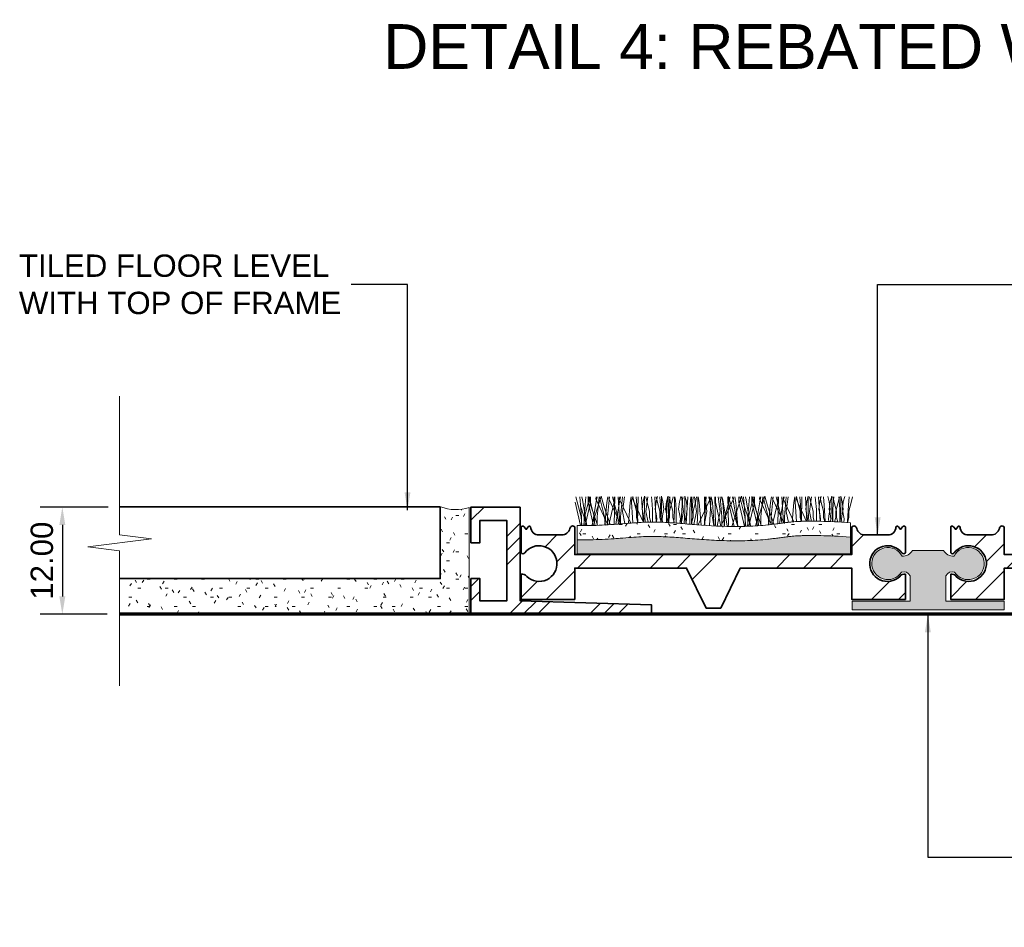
# Model space of a CAD drawing. Header units: millimetres. Extents: x -126 to 137, y -35 to 67.
# Tile 1 of 2: x -126 to -16, y -35 to 67. Entities that reach past the tile are written whole.
import ezdxf

# ---------------------------------------------------------------- set-up
doc = ezdxf.new("R2010")
doc.units = ezdxf.units.MM
for name, color, linetype, lineweight in [('FS-DETAIL', 3, 'Continuous', 35), ('FS-DETAIL-HATCH', 253, 'Continuous', 13), ('FS-DETAIL-THIN', 8, 'Continuous', 18), ('FS-DETAIL-WIDE', 4, 'Continuous', 70), ('FS-DIM', 14, 'Continuous', 15), ('FS-TEXT', 7, 'Continuous', 25)]:
    doc.layers.add(name, color=color, linetype=linetype, lineweight=lineweight)
doc.styles.add('Arial', font='arial.ttf', dxfattribs={"height": 2.5})
doc.dimstyles.new('Diagonal_2.5mm Arial', dxfattribs={"dimtxt": 2.5, "dimasz": 2, "dimexe": 2.5, "dimexo": 5, "dimgap": 1, "dimtad": 1, "dimzin": 0, "dimdsep": 46, "dimtxsty": 'Arial', "dimcen": 2, "dimdle": 4, "dimclrd": 256, "dimclre": 256, "dimclrt": 50, "dimaunit": 1, "dimadec": 0, "dimazin": 0, "dimtfac": 1, "dimtix": 1, "dimtmove": 2, "dimatfit": 3, "dimfxl": 1, "dimtvp": 1, "dimtolj": 1, "dimtzin": 0, "dimarcsym": 0})
doc.dimstyles.new('Diagonal_2.5mm Arial$7', dxfattribs={"dimtxt": 2.5, "dimasz": 2, "dimexe": 2.5, "dimexo": 5, "dimgap": 1, "dimtad": 0, "dimzin": 0, "dimdsep": 46, "dimtxsty": 'Arial', "dimcen": 2, "dimdle": 4, "dimclrd": 1, "dimclre": 256, "dimclrt": 7, "dimaunit": 1, "dimadec": 0, "dimazin": 0, "dimtfac": 1, "dimtix": 1, "dimtmove": 2, "dimatfit": 3, "dimfxl": 1, "dimtvp": 1, "dimtolj": 1, "dimtzin": 0, "dimarcsym": 0})

# ---------------------------------------------------------------- blocks, each defined once
blk = doc.blocks.new('*D0')
at = {"layer": 'Defpoints', "color": 0, "transparency": 16777216}
for p in [(-110.84, 12), (-120.95, 0), (-110.92, 0)]:
    blk.add_point(p, dxfattribs=at)
at = {"layer": 'FS-DIM', "lineweight": -2, "transparency": 16777216}
for p, q in [((-115.84, 12), (-123.45, 12)), ((-120.95, 10), (-120.95, 2)), ((-115.92, 0), (-123.45, 0))]:
    blk.add_line(p, q, dxfattribs=at)
at = {"layer": 'FS-DIM', "transparency": 16777216}
for points in [[(-121.29, 10), (-120.62, 10), (-120.95, 12)], [(-121.29, 2), (-120.62, 2), (-120.95, 0)]]:
    blk.add_solid(points, dxfattribs=at)
at = {"layer": 'FS-DIM', "color": 50, "transparency": 16777216, "insert": (-123.23, 6), "char_height": 2.5, "attachment_point": 5, "rotation": 90, "style": 'Arial'}
blk.add_mtext('\\A1;12.00', dxfattribs=at)
blk = doc.blocks.new('CARPET-H-PROFILE-ALPHA')
at = {"layer": 'FS-DETAIL-HATCH'}
for p, q in [((-43.85, -56.38), (-44.46, -53.77)), ((-43.78, -55.42), (-44.36, -53.15)), ((-43.73, -55.42), (-43.93, -53.15)), ((-43.63, -53.51), (-43.71, -53.15)), ((-43.15, -56.37), (-43.63, -53.51)), ((-43.44, -55.42), (-43.24, -53.15)), ((-43.39, -55.42), (-42.82, -53.15)), ((-43.32, -56.37), (-42.72, -53.77)), ((-42.99, -53.77), (-42.99, -53.14)), ((-42.69, -54.18), (-42.99, -53.14)), ((-42.39, -56.36), (-42.99, -53.77)), ((-42.32, -55.42), (-42.89, -53.15)), ((-42.72, -53.77), (-42.72, -53.15)), ((-42.56, -56.36), (-42.08, -53.51)), ((-42.13, -53.4), (-42.09, -53.15)), ((-40.82, -56.21), (-42.13, -53.4)), ((-42.08, -53.51), (-42, -53.15)), ((-41.98, -55.42), (-41.78, -53.15)), ((-41.86, -54.18), (-41.54, -53.1)), ((-41.16, -55.42), (-41.73, -53.15)), ((-41.23, -54.18), (-41.54, -53.1)), ((-41.12, -56.31), (-40.92, -53.81)), ((-40.92, -53.81), (-40.79, -53.15)), ((-40.82, -55.42), (-40.62, -53.15)), ((-40.68, -56.29), (-40.09, -53.77)), ((-40.67, -53.4), (-40.63, -53.15)), ((-39.36, -56.19), (-40.67, -53.4)), ((-39.69, -55.42), (-40.27, -53.15)), ((-40.09, -53.77), (-40.09, -53.15)), ((-40.03, -53.15), (-40.09, -56.25)), ((-39.91, -56.23), (-39.46, -53.51)), ((-39.44, -56.2), (-39.63, -53.15)), ((-39.51, -53.4), (-39.47, -53.15)), ((-38.24, -56.1), (-39.51, -53.4)), ((-39.46, -53.51), (-39.37, -53.15)), ((-39.36, -55.42), (-39.16, -53.15)), ((-39.16, -54.82), (-38.93, -53.15)), ((-38.48, -56.12), (-38.29, -53.81)), ((-38.29, -53.81), (-38.17, -53.16)), ((-37.99, -56.08), (-38.17, -53.16)), ((-38.04, -53.4), (-38, -53.13)), ((-36.82, -56.02), (-38.04, -53.4)), ((-37.89, -53.66), (-38, -53.13)), ((-37.59, -54.78), (-37.89, -53.66)), ((-37.62, -53.15), (-37.54, -54.11)), ((-37.4, -53.15), (-37.46, -56.05)), ((-36.83, -56.02), (-37.01, -53.15)), ((-36.96, -54.56), (-36.84, -53.73)), ((-36.84, -53.73), (-36.68, -53.08)), ((-36.68, -53.43), (-36.68, -53.08)), ((-36.68, -54.75), (-36.68, -53.43)), ((-36.53, -54.82), (-36.31, -53.15)), ((-36.43, -53.66), (-36.53, -53.15)), ((-36.13, -54.78), (-36.43, -53.66)), ((-35.91, -53.15), (-35.86, -53.55)), ((-35.86, -53.55), (-35.78, -54.6)), ((-35.37, -56), (-35.54, -53.15)), ((-35.49, -54.56), (-35.38, -53.73)), ((-35.38, -53.73), (-35.23, -53.13)), ((-35.27, -53.66), (-35.37, -53.15)), ((-34.97, -54.78), (-35.27, -53.66)), ((-34.99, -53.15), (-34.92, -54.11)), ((-34.64, -53.73), (-34.8, -53.08)), ((-34.8, -53.43), (-34.8, -53.08)), ((-34.8, -54.75), (-34.8, -53.43)), ((-34.52, -54.56), (-34.64, -53.73)), ((-34.33, -54.56), (-34.22, -53.73)), ((-34.16, -53.55), (-34.24, -54.6)), ((-34.22, -53.73), (-34.06, -53.08)), ((-34.11, -53.15), (-34.16, -53.55)), ((-34.06, -53.43), (-34.06, -53.08)), ((-34.06, -54.75), (-34.06, -53.43)), ((-33.87, -53.15), (-33.94, -54.11)), ((-33.81, -53.66), (-33.91, -53.15)), ((-33.89, -54.78), (-33.59, -53.66)), ((-33.51, -54.78), (-33.81, -53.66)), ((-33.59, -53.66), (-33.48, -53.15)), ((-33.34, -53.43), (-33.34, -53.15)), ((-33.34, -54.75), (-33.34, -53.43)), ((-33.28, -53.15), (-33.23, -53.55)), ((-33.23, -53.55), (-33.16, -54.6)), ((-32.87, -54.56), (-32.76, -53.73)), ((-32.76, -53.73), (-32.61, -53.13)), ((-32.33, -54.82), (-32.55, -53.15)), ((-32.4, -53.15), (-32.48, -54.11)), ((-32.01, -53.73), (-32.18, -53.08)), ((-32.18, -53.43), (-32.18, -53.08)), ((-32.18, -54.75), (-32.18, -53.43)), ((-32.04, -56.2), (-31.85, -53.15)), ((-31.9, -54.56), (-32.01, -53.73)), ((-31.54, -53.55), (-31.61, -54.6)), ((-31.49, -53.15), (-31.54, -53.55)), ((-31.45, -53.15), (-31.39, -56.25)), ((-31.24, -53.15), (-31.31, -54.11)), ((-31.26, -54.78), (-30.96, -53.66)), ((-30.86, -54.82), (-31.08, -53.15)), ((-30.96, -53.66), (-30.86, -53.15)), ((-30.71, -53.43), (-30.71, -53.15)), ((-30.71, -54.75), (-30.71, -53.43)), ((-30.56, -53.81), (-30.69, -53.15)), ((-30.66, -56.21), (-29.35, -53.4)), ((-30.36, -56.33), (-30.56, -53.81)), ((-29.99, -53.15), (-29.93, -56.25)), ((-29.7, -54.82), (-29.92, -53.15)), ((-29.78, -53.15), (-29.85, -54.11)), ((-29.4, -53.51), (-29.48, -53.15)), ((-29.42, -56.36), (-29.23, -53.16)), ((-28.92, -56.42), (-29.4, -53.51)), ((-29.35, -53.4), (-29.39, -53.15)), ((-29.1, -53.81), (-29.23, -53.16)), ((-28.89, -56.42), (-29.1, -53.81)), ((-28.83, -53.15), (-28.76, -56.25)), ((-28.76, -53.77), (-28.76, -53.15)), ((-28.14, -56.45), (-28.76, -53.77)), ((-28.24, -54.82), (-28.46, -53.15)), ((-28.04, -55.42), (-28.24, -53.15)), ((-27.94, -53.81), (-28.07, -53.15)), ((-28.04, -56.21), (-26.72, -53.4)), ((-27.94, -53.51), (-28.02, -53.15)), ((-27.45, -56.43), (-27.94, -53.51)), ((-27.73, -56.46), (-27.94, -53.81)), ((-27.7, -55.42), (-27.12, -53.15)), ((-27.36, -53.15), (-27.3, -56.25)), ((-27.3, -53.77), (-27.3, -53.14)), ((-27, -54.18), (-27.3, -53.14)), ((-26.67, -56.48), (-27.3, -53.77)), ((-26.78, -53.51), (-26.86, -53.15)), ((-26.29, -56.43), (-26.78, -53.51)), ((-26.72, -53.4), (-26.77, -53.15)), ((-26.48, -53.81), (-26.6, -53.15)), ((-26.26, -56.48), (-26.48, -53.81)), ((-26.16, -54.18), (-25.85, -53.1)), ((-26.14, -53.77), (-26.14, -53.15)), ((-25.51, -56.47), (-26.14, -53.77)), ((-25.46, -55.42), (-26.04, -53.15)), ((-25.54, -54.18), (-25.85, -53.1)), ((-25.41, -55.42), (-25.61, -53.15)), ((-25.31, -53.51), (-25.39, -53.15)), ((-24.83, -56.43), (-25.31, -53.51)), ((-25.13, -55.42), (-24.93, -53.15)), ((-25.07, -55.42), (-24.5, -53.15)), ((-25.02, -56.45), (-24.4, -53.77)), ((-24.68, -53.77), (-24.68, -53.14)), ((-24.38, -54.18), (-24.68, -53.14)), ((-24.06, -56.4), (-24.68, -53.77)), ((-24, -55.42), (-24.58, -53.15)), ((-24.4, -53.77), (-24.4, -53.15)), ((-24.25, -56.41), (-23.76, -53.51)), ((-23.81, -53.4), (-23.77, -53.15)), ((-22.5, -56.21), (-23.81, -53.4)), ((-23.76, -53.51), (-23.68, -53.15)), ((-23.66, -55.42), (-23.46, -53.15)), ((-23.54, -54.18), (-23.22, -53.1)), ((-22.84, -55.42), (-23.41, -53.15)), ((-22.91, -54.18), (-23.22, -53.1)), ((-22.8, -56.29), (-22.6, -53.81)), ((-22.6, -53.81), (-22.47, -53.15)), ((-22.5, -55.42), (-22.3, -53.15)), ((-22.35, -53.4), (-22.31, -53.15)), ((-22.35, -56.24), (-21.77, -53.77)), ((-21.1, -56.08), (-22.33, -53.45)), ((-21.38, -55.42), (-21.95, -53.15)), ((-21.77, -53.77), (-21.77, -53.15)), ((-21.71, -53.15), (-21.77, -56.17)), ((-21.58, -56.15), (-21.14, -53.51)), ((-21.13, -56.09), (-21.31, -53.15)), ((-21.19, -53.4), (-21.15, -53.15)), ((-19.99, -55.97), (-21.19, -53.4)), ((-21.14, -53.51), (-21.05, -53.15)), ((-21.04, -55.42), (-20.84, -53.15)), ((-20.84, -54.82), (-20.62, -53.15)), ((-20.15, -55.99), (-19.97, -53.81)), ((-19.97, -53.81), (-19.85, -53.16)), ((-19.68, -55.95), (-19.85, -53.16)), ((-19.73, -53.4), (-19.68, -53.13)), ((-18.55, -55.91), (-19.73, -53.4)), ((-19.58, -53.66), (-19.68, -53.13)), ((-19.28, -54.78), (-19.58, -53.66)), ((-19.3, -53.15), (-19.22, -54.11)), ((-19.09, -53.15), (-19.14, -55.91)), ((-18.52, -55.91), (-18.69, -53.15)), ((-18.64, -54.56), (-18.53, -53.73)), ((-18.53, -53.73), (-18.36, -53.08)), ((-18.36, -53.43), (-18.36, -53.08)), ((-18.36, -54.75), (-18.36, -53.43)), ((-18.11, -53.66), (-18.22, -53.15)), ((-18.21, -54.82), (-17.99, -53.15)), ((-17.81, -54.78), (-18.11, -53.66)), ((-17.59, -53.15), (-17.54, -53.55)), ((-17.54, -53.55), (-17.46, -54.6)), ((-17.05, -55.9), (-17.22, -53.15)), ((-17.18, -54.56), (-17.06, -53.73)), ((-17.06, -53.73), (-16.91, -53.13)), ((-16.95, -53.66), (-17.05, -53.15)), ((-16.65, -54.78), (-16.95, -53.66)), ((-16.67, -53.15), (-16.6, -54.11)), ((-16.03, -53.73), (-16.18, -53.13)), ((-15.92, -54.56), (-16.03, -53.73)), ((-16.01, -54.56), (-15.9, -53.73)), ((-15.9, -53.73), (-15.74, -53.08)), ((-15.74, -53.43), (-15.74, -53.08)), ((-15.74, -54.75), (-15.74, -53.43)), ((-15.55, -53.55), (-15.63, -54.6)), ((-15.49, -53.66), (-15.59, -53.15)), ((-15.5, -53.15), (-15.55, -53.55)), ((-15.19, -54.78), (-15.49, -53.66)), ((-15.28, -54.78), (-14.98, -53.66)), ((-14.98, -53.66), (-14.88, -53.15)), ((-14.96, -53.15), (-14.91, -53.55)), ((-14.91, -53.55), (-14.84, -54.6)), ((-14.73, -53.43), (-14.73, -53.08)), ((-14.57, -53.73), (-14.73, -53.08)), ((-14.73, -54.75), (-14.73, -53.43)), ((-14.45, -54.56), (-14.57, -53.73)), ((-14.55, -54.56), (-14.44, -53.73)), ((-14.44, -53.73), (-14.29, -53.13)), ((-13.79, -53.15), (-13.87, -54.11)), ((-13.82, -54.78), (-13.52, -53.66)), ((-13.52, -53.66), (-13.41, -53.15)), ((-43.13, -56.37), (-43.86, -54.18)), ((-41.97, -56.35), (-42.69, -54.18)), ((-42.58, -56.36), (-41.86, -54.18)), ((-40.53, -56.28), (-41.23, -54.18)), ((-38.88, -56.15), (-39.16, -54.82)), ((-37.59, -55.46), (-37.59, -54.78)), ((-37.54, -54.11), (-37.43, -55.91)), ((-36.84, -55.08), (-36.96, -54.56)), ((-36.77, -55.61), (-36.84, -55.08)), ((-36.6, -56.01), (-36.68, -54.75)), ((-36.29, -56.01), (-36.53, -54.82)), ((-36.13, -55.46), (-36.13, -54.78)), ((-35.78, -54.6), (-35.78, -55.8)), ((-35.38, -55.08), (-35.49, -54.56)), ((-35.31, -55.61), (-35.38, -55.08)), ((-34.97, -55.46), (-34.97, -54.78)), ((-34.92, -54.11), (-34.81, -55.91)), ((-34.88, -56.01), (-34.8, -54.75)), ((-34.71, -55.61), (-34.64, -55.08)), ((-34.64, -55.08), (-34.52, -54.56)), ((-34.22, -55.08), (-34.33, -54.56)), ((-34.24, -54.6), (-34.24, -55.8)), ((-34.14, -55.61), (-34.22, -55.08)), ((-33.98, -56.05), (-34.06, -54.75)), ((-33.94, -54.11), (-34.05, -55.91)), ((-33.89, -55.46), (-33.89, -54.78)), ((-33.51, -55.46), (-33.51, -54.78)), ((-33.42, -56.09), (-33.34, -54.75)), ((-33.16, -54.6), (-33.16, -55.8)), ((-32.76, -55.08), (-32.87, -54.56)), ((-32.68, -55.61), (-32.76, -55.08)), ((-32.6, -56.15), (-32.33, -54.82)), ((-32.48, -54.11), (-32.59, -55.91)), ((-32.26, -56.18), (-32.18, -54.75)), ((-32.09, -55.61), (-32.01, -55.08)), ((-32.01, -55.08), (-31.9, -54.56)), ((-31.61, -54.6), (-31.61, -55.8)), ((-31.31, -54.11), (-31.43, -55.91)), ((-31.26, -55.46), (-31.26, -54.78)), ((-31.16, -56.27), (-30.86, -54.82)), ((-30.81, -56.3), (-30.71, -54.75)), ((-30.02, -56.35), (-29.7, -54.82)), ((-29.85, -54.11), (-29.96, -55.91)), ((-28.57, -56.44), (-28.24, -54.82)), ((-26.24, -56.48), (-27, -54.18)), ((-26.93, -56.48), (-26.16, -54.18)), ((-24.79, -56.44), (-25.54, -54.18)), ((-23.65, -56.37), (-24.38, -54.18)), ((-24.28, -56.41), (-23.54, -54.18)), ((-22.23, -56.23), (-22.91, -54.18)), ((-20.59, -56.02), (-20.84, -54.82)), ((-19.28, -55.46), (-19.28, -54.78)), ((-19.22, -54.11), (-19.11, -55.91)), ((-18.53, -55.08), (-18.64, -54.56)), ((-18.45, -55.61), (-18.53, -55.08)), ((-18.29, -55.91), (-18.36, -54.75)), ((-17.99, -55.91), (-18.21, -54.82)), ((-17.81, -55.46), (-17.81, -54.78)), ((-17.46, -54.6), (-17.46, -55.8)), ((-17.06, -55.08), (-17.18, -54.56)), ((-16.99, -55.61), (-17.06, -55.08)), ((-16.65, -55.46), (-16.65, -54.78)), ((-16.6, -54.11), (-16.49, -55.91)), ((-16.1, -55.61), (-16.03, -55.08)), ((-16.03, -55.08), (-15.92, -54.56)), ((-15.9, -55.08), (-16.01, -54.56)), ((-15.83, -55.61), (-15.9, -55.08)), ((-15.66, -55.96), (-15.74, -54.75)), ((-15.63, -54.6), (-15.63, -55.8)), ((-15.28, -55.46), (-15.28, -54.78)), ((-15.19, -55.46), (-15.19, -54.78)), ((-14.84, -54.6), (-14.84, -55.8)), ((-14.8, -56.01), (-14.73, -54.75)), ((-14.64, -55.61), (-14.57, -55.08)), ((-14.57, -55.08), (-14.45, -54.56)), ((-14.44, -55.08), (-14.55, -54.56)), ((-14.36, -55.61), (-14.44, -55.08)), ((-13.87, -54.11), (-13.98, -55.91)), ((-13.82, -55.46), (-13.82, -54.78)), ((-43.7, -56.38), (-43.78, -55.42)), ((-43.73, -56.38), (-43.73, -55.42)), ((-43.48, -56.37), (-43.39, -55.42)), ((-43.44, -56.37), (-43.44, -55.42)), ((-42.24, -56.36), (-42.32, -55.42)), ((-41.98, -56.35), (-41.98, -55.42)), ((-41.08, -56.31), (-41.16, -55.42)), ((-40.82, -56.3), (-40.82, -55.42)), ((-39.62, -56.21), (-39.69, -55.42)), ((-39.36, -56.19), (-39.36, -55.42)), ((-37.43, -56.05), (-37.59, -55.46)), ((-37.43, -55.91), (-37.44, -56.05)), ((-36.81, -56.02), (-36.77, -55.61)), ((-35.98, -56), (-36.13, -55.46)), ((-35.78, -55.8), (-35.78, -56)), ((-35.34, -56), (-35.31, -55.61)), ((-34.81, -56.01), (-34.97, -55.46)), ((-34.81, -55.91), (-34.81, -56.01)), ((-34.67, -56.02), (-34.71, -55.61)), ((-34.24, -55.8), (-34.24, -56.04)), ((-34.18, -56.04), (-34.14, -55.61)), ((-34.05, -56.05), (-33.89, -55.46)), ((-34.05, -55.91), (-34.04, -56.05)), ((-33.33, -56.1), (-33.51, -55.46)), ((-33.16, -55.8), (-33.15, -56.11)), ((-32.73, -56.14), (-32.68, -55.61)), ((-32.59, -55.91), (-32.57, -56.15)), ((-32.03, -56.2), (-32.09, -55.61)), ((-31.61, -55.8), (-31.62, -56.23)), ((-31.48, -56.24), (-31.26, -55.46)), ((-31.43, -55.91), (-31.4, -56.25)), ((-29.96, -55.91), (-29.93, -56.36)), ((-28.04, -56.45), (-28.04, -55.42)), ((-27.79, -56.46), (-27.7, -55.42)), ((-25.37, -56.46), (-25.46, -55.42)), ((-25.41, -56.46), (-25.41, -55.42)), ((-25.17, -56.46), (-25.07, -55.42)), ((-25.13, -56.46), (-25.13, -55.42)), ((-23.92, -56.39), (-24, -55.42)), ((-23.66, -56.37), (-23.66, -55.42)), ((-22.76, -56.29), (-22.84, -55.42)), ((-22.5, -56.26), (-22.5, -55.42)), ((-21.31, -56.11), (-21.38, -55.42)), ((-21.04, -56.08), (-21.04, -55.42)), ((-19.15, -55.91), (-19.28, -55.46)), ((-18.48, -55.91), (-18.45, -55.61)), ((-17.69, -55.9), (-17.81, -55.46)), ((-17.46, -55.8), (-17.46, -55.9)), ((-17.01, -55.9), (-16.99, -55.61)), ((-16.52, -55.92), (-16.65, -55.46)), ((-16.49, -55.91), (-16.49, -55.92)), ((-16.07, -55.94), (-16.1, -55.61)), ((-15.86, -55.95), (-15.83, -55.61)), ((-15.63, -55.8), (-15.63, -55.97)), ((-15.42, -55.98), (-15.28, -55.46)), ((-15.04, -56), (-15.19, -55.46)), ((-14.84, -55.8), (-14.83, -56.01)), ((-14.6, -56.02), (-14.64, -55.61)), ((-14.4, -56.03), (-14.36, -55.61)), ((-13.98, -56.05), (-13.82, -55.46)), ((-13.98, -55.91), (-13.97, -56.05)), ((-40.82, -56.3), (-40.82, -56.21)), ((-30.66, -56.31), (-30.66, -56.21)), ((-29.93, -56.25), (-29.93, -56.36)), ((-29.43, -56.39), (-29.42, -56.36)), ((-28.76, -56.25), (-28.77, -56.43)), ((-28.04, -56.45), (-28.04, -56.21)), ((-27.46, -56.47), (-27.45, -56.43)), ((-27.3, -56.25), (-27.31, -56.47)), ((-26.3, -56.48), (-26.29, -56.43)), ((-22.5, -56.26), (-22.5, -56.21))]:
    blk.add_line(p, q, dxfattribs=at)

msp = doc.modelspace()

# ---------------------------------------------------------------- hatches: boundary and pattern name
at = {"layer": 'FS-DETAIL-HATCH'}
h = msp.add_hatch(dxfattribs=at)
h.set_pattern_fill('FP_3', color=256, style=0, pattern_type=2)
h.set_pattern_definition([(0, (-1470.8848, -3314.3196), (4.064, 1.016), [0.335, -2.713, 0.335, -2.713, -16.256]), (0, (-1470.8848, -3314.3196), (4.064, 1.016), [-6.096, 0.335, -5.761, 0.335, -2.713, -7.112]), (0, (-1470.8848, -3314.3196), (4.064, 1.016), [-15.24, 0.335, -1.697, 0.335, -4.745]), (120, (-1469.3608, -3313.8116), (-2.9118818, 3.01152724), [0.335, -2.713, 0.335, -2.713, -16.256]), (120, (-1469.3608, -3313.8116), (-2.9118818, 3.01152724), [-6.096, 0.335, -5.761, 0.335, -2.713, -7.112]), (120, (-1469.3608, -3313.8116), (-2.9118818, 3.01152724), [-15.24, 0.335, -1.697, 0.335, -4.745]), (240, (-1468.8528, -3311.7796), (-1.1521182, -4.02752724), [0.335, -2.713, 0.335, -2.713, -16.256]), (240, (-1468.8528, -3311.7796), (-1.1521182, -4.02752724), [-6.096, 0.335, -5.761, 0.335, -2.713, -7.112]), (240, (-1468.8528, -3311.7796), (-1.1521182, -4.02752724), [-15.24, 0.335, -1.697, 0.335, -4.745])])
h.paths.add_polyline_path([(-114.568, 0.016), (-75.408, 0.016), (-75.408, 11.937), (-76.478, 11.733), (-77.567, 11.761), (-78.626, 12.02), (-78.626, 4), (-114.568, 4), (-114.568, 0.905)], flags=0)
h = msp.add_hatch(dxfattribs=at)
h.set_pattern_fill('FP_3', color=256, style=0, pattern_type=2)
h.set_pattern_definition([(45, (-1470.885, -3314.3196), (-4.490128, 4.490128), []), (45, (-1469.298, -3314.3196), (9e-16, 8.980256), []), (45, (-1472.472, -3314.3196), (9e-16, 8.980256), [])])
h.paths.add_polyline_path([(-75.219, 0), (-55.019, 0), (-55.019, 1.074), (-69.719, 1.519), (-69.719, 12), (-75.219, 12), (-75.219, 8), (-74.219, 8), (-74.219, 10.5), (-71.219, 10.5), (-71.219, 1.5), (-74.219, 1.5), (-74.219, 4), (-75.219, 4)], flags=0)
h = msp.add_hatch(dxfattribs=at)
h.set_pattern_fill('FP_4', color=256, style=0, pattern_type=2)
h.set_pattern_definition([(0, (-1470.8848, -3314.3196), (4.064, 1.016), [0.335, -2.713, 0.335, -2.713, -16.256]), (0, (-1470.8848, -3314.3196), (4.064, 1.016), [-6.096, 0.335, -5.761, 0.335, -2.713, -7.112]), (0, (-1470.8848, -3314.3196), (4.064, 1.016), [-15.24, 0.335, -1.697, 0.335, -4.745]), (120, (-1469.3608, -3313.8116), (-2.9118818, 3.01152724), [0.335, -2.713, 0.335, -2.713, -16.256]), (120, (-1469.3608, -3313.8116), (-2.9118818, 3.01152724), [-6.096, 0.335, -5.761, 0.335, -2.713, -7.112]), (120, (-1469.3608, -3313.8116), (-2.9118818, 3.01152724), [-15.24, 0.335, -1.697, 0.335, -4.745]), (240, (-1468.8528, -3311.7796), (-1.1521182, -4.02752724), [0.335, -2.713, 0.335, -2.713, -16.256]), (240, (-1468.8528, -3311.7796), (-1.1521182, -4.02752724), [-6.096, 0.335, -5.761, 0.335, -2.713, -7.112]), (240, (-1468.8528, -3311.7796), (-1.1521182, -4.02752724), [-15.24, 0.335, -1.697, 0.335, -4.745])])
h.paths.add_polyline_path([(-45.426, 8.224), (-44.268, 8.248), (-43.119, 8.308), (-41.99, 8.403), (-40.891, 8.532), (-39.755, 8.683), (-38.267, 8.797), (-35.965, 8.801), (-32.762, 8.644), (-32.762, 10.247), (-36.059, 10.409), (-38.267, 10.4), (-39.755, 10.286), (-40.891, 10.136), (-41.99, 10.006), (-43.119, 9.911), (-44.268, 9.851), (-45.426, 9.827), (-46.585, 9.838), (-47.732, 9.877), (-48.856, 9.938), (-50.992, 10.1), (-52.979, 10.253), (-53.934, 10.3), (-54.893, 10.315), (-55.901, 10.294), (-57.002, 10.233), (-59.517, 10.037), (-60.859, 9.965), (-62.177, 9.937), (-63.351, 9.933), (-63.351, 8.329), (-62.177, 8.333), (-60.859, 8.362), (-59.517, 8.434), (-57.002, 8.63), (-55.901, 8.691), (-54.893, 8.711), (-53.934, 8.696), (-52.979, 8.65), (-50.992, 8.497), (-48.856, 8.335), (-47.732, 8.273), (-46.585, 8.234)], flags=0)
at = {"layer": 'FS-DETAIL-HATCH', "lineweight": 18}
h = msp.add_hatch(dxfattribs=at)
h.set_pattern_fill('FP_1', color=256, style=0, pattern_type=2)
h.set_pattern_definition([(45, (-1537.953, -3330.239), (14.142136, -9e-16), [20, 0]), (45, (-1534.953, -3330.239), (14.142136, -9e-16), [20, 0]), (45, (-1531.953, -3330.239), (14.142136, -9e-16), [20, 0])])
h.paths.add_polyline_path([(-47.268, 0.675), (-45.081, 5.175), (-32.598, 5.175), (-32.598, 1.675), (-26.598, 1.675), (-26.598, 4.475), (-26.739, 4.492), (-26.88, 4.473), (-27.012, 4.421), (-27.127, 4.337), (-27.217, 4.228), (-27.626, 3.927), (-28.098, 3.739), (-28.601, 3.675), (-29.105, 3.74), (-29.576, 3.93), (-29.984, 4.232), (-30.302, 4.628), (-30.511, 5.091), (-30.597, 5.591), (-30.553, 6.097), (-30.384, 6.576), (-30.1, 6.996), (-29.719, 7.332), (-29.265, 7.561), (-28.769, 7.668), (-28.262, 7.646), (-27.776, 7.498), (-27.344, 7.232), (-26.905, 6.791), (-26.85, 6.771), (-26.793, 6.765), (-26.735, 6.773), (-26.682, 6.796), (-26.635, 6.83), (-26.598, 6.875), (-26.598, 9.775), (-26.656, 9.841), (-26.737, 9.872), (-26.824, 9.862), (-26.863, 9.841), (-27.165, 9.505), (-27.437, 9.838), (-27.506, 9.864), (-27.579, 9.852), (-27.61, 9.833), (-27.653, 9.773), (-27.692, 9.535), (-27.79, 9.316), (-27.941, 9.129), (-28.135, 8.988), (-28.359, 8.901), (-28.598, 8.875), (-31.11, 8.875), (-31.321, 8.894), (-31.523, 8.959), (-31.704, 9.068), (-31.858, 9.215), (-31.974, 9.392), (-32.103, 9.742), (-32.157, 9.803), (-32.225, 9.848), (-32.301, 9.874), (-32.382, 9.88), (-32.462, 9.865), (-32.536, 9.831), (-32.598, 9.779), (-32.598, 6.675), (-63.598, 6.675), (-63.598, 9.779), (-63.661, 9.831), (-63.734, 9.865), (-63.814, 9.88), (-63.895, 9.874), (-63.972, 9.848), (-64.04, 9.803), (-64.094, 9.742), (-64.134, 9.657), (-64.149, 9.591), (-64.223, 9.392), (-64.339, 9.215), (-64.492, 9.068), (-64.674, 8.959), (-64.876, 8.894), (-65.087, 8.875), (-67.598, 8.875), (-67.837, 8.901), (-68.062, 8.988), (-68.256, 9.129), (-68.407, 9.316), (-68.505, 9.535), (-68.544, 9.773), (-68.587, 9.833), (-68.654, 9.863), (-68.727, 9.856), (-68.76, 9.838), (-69.031, 9.505), (-69.334, 9.841), (-69.416, 9.872), (-69.502, 9.861), (-69.541, 9.841), (-69.598, 9.775), (-69.598, 6.875), (-69.562, 6.83), (-69.515, 6.796), (-69.461, 6.773), (-69.404, 6.765), (-69.323, 6.779), (-69.292, 6.791), (-69.224, 6.845), (-69.194, 6.878), (-68.853, 7.232), (-68.421, 7.498), (-67.935, 7.646), (-67.428, 7.668), (-66.931, 7.561), (-66.469, 7.324), (-66.097, 6.996), (-65.813, 6.576), (-65.643, 6.097), (-65.6, 5.591), (-65.686, 5.091), (-65.895, 4.628), (-66.213, 4.232), (-66.621, 3.93), (-67.092, 3.74), (-67.596, 3.675), (-68.099, 3.739), (-68.587, 3.939), (-68.98, 4.228), (-69.07, 4.337), (-69.224, 4.436), (-69.317, 4.473), (-69.458, 4.492), (-69.598, 4.475), (-69.598, 1.675), (-63.598, 1.675), (-63.598, 5.175), (-51.081, 5.175), (-48.894, 0.675)], flags=0)
h = msp.add_hatch(dxfattribs=at)
h.set_pattern_fill('FP_1', color=256, style=0, pattern_type=2)
h.set_pattern_definition([(45, (-1489.888, -3330.239), (14.142136, -9e-16), [20, 0]), (45, (-1486.888, -3330.239), (14.142136, -9e-16), [20, 0]), (45, (-1483.888, -3330.239), (14.142136, -9e-16), [20, 0])])
h.paths.add_polyline_path([(0.798, 0.675), (2.985, 5.175), (15.467, 5.175), (15.467, 1.675), (21.467, 1.675), (21.467, 4.475), (21.326, 4.492), (21.185, 4.473), (21.053, 4.421), (20.939, 4.337), (20.848, 4.228), (20.439, 3.927), (19.968, 3.739), (19.464, 3.675), (18.96, 3.74), (18.489, 3.93), (18.082, 4.232), (17.763, 4.628), (17.554, 5.091), (17.469, 5.591), (17.512, 6.097), (17.681, 6.576), (17.965, 6.996), (18.347, 7.332), (18.8, 7.561), (19.296, 7.668), (19.803, 7.646), (20.289, 7.498), (20.722, 7.232), (21.16, 6.791), (21.215, 6.771), (21.272, 6.765), (21.33, 6.773), (21.383, 6.796), (21.43, 6.83), (21.467, 6.875), (21.467, 9.775), (21.409, 9.841), (21.328, 9.872), (21.241, 9.862), (21.202, 9.841), (20.9, 9.505), (20.628, 9.838), (20.559, 9.864), (20.486, 9.852), (20.455, 9.833), (20.412, 9.773), (20.374, 9.535), (20.276, 9.316), (20.124, 9.129), (19.93, 8.988), (19.706, 8.901), (19.467, 8.875), (16.955, 8.875), (16.744, 8.894), (16.543, 8.959), (16.361, 9.068), (16.208, 9.215), (16.091, 9.392), (15.963, 9.742), (15.908, 9.803), (15.841, 9.848), (15.764, 9.874), (15.683, 9.88), (15.603, 9.865), (15.529, 9.831), (15.467, 9.779), (15.467, 6.675), (-15.533, 6.675), (-15.533, 9.779), (-15.596, 9.831), (-15.669, 9.865), (-15.749, 9.88), (-15.83, 9.874), (-15.907, 9.848), (-15.975, 9.803), (-16.029, 9.742), (-16.069, 9.657), (-16.084, 9.591), (-16.158, 9.392), (-16.274, 9.215), (-16.427, 9.068), (-16.609, 8.959), (-16.811, 8.894), (-17.022, 8.875), (-19.533, 8.875), (-19.772, 8.901), (-19.996, 8.988), (-20.191, 9.129), (-20.342, 9.316), (-20.44, 9.535), (-20.478, 9.773), (-20.521, 9.833), (-20.588, 9.863), (-20.662, 9.856), (-20.694, 9.838), (-20.966, 9.505), (-21.269, 9.841), (-21.35, 9.872), (-21.437, 9.861), (-21.476, 9.841), (-21.533, 9.775), (-21.533, 6.875), (-21.496, 6.83), (-21.45, 6.796), (-21.396, 6.773), (-21.339, 6.765), (-21.257, 6.779), (-21.227, 6.791), (-21.158, 6.845), (-21.128, 6.878), (-20.788, 7.232), (-20.355, 7.498), (-19.87, 7.646), (-19.363, 7.668), (-18.866, 7.561), (-18.404, 7.324), (-18.032, 6.996), (-17.747, 6.576), (-17.578, 6.097), (-17.535, 5.591), (-17.621, 5.091), (-17.829, 4.628), (-18.148, 4.232), (-18.556, 3.93), (-19.027, 3.74), (-19.53, 3.675), (-20.034, 3.739), (-20.522, 3.939), (-20.914, 4.228), (-21.005, 4.337), (-21.158, 4.436), (-21.252, 4.473), (-21.392, 4.492), (-21.533, 4.475), (-21.533, 1.675), (-15.533, 1.675), (-15.533, 5.175), (-3.015, 5.175), (-0.828, 0.675)], flags=0)
at = {"layer": 'FS-DETAIL-HATCH'}
for points in [[(-40.891, 6.751), (-32.762, 6.751), (-32.762, 8.644), (-34.947, 8.751), (-38.859, 8.751), (-39.755, 8.683), (-40.891, 8.532), (-41.99, 8.403), (-43.119, 8.308), (-44.268, 8.248), (-45.426, 8.224), (-46.585, 8.234), (-47.732, 8.273), (-48.856, 8.335), (-50.992, 8.497), (-52.979, 8.65), (-53.934, 8.696), (-54.893, 8.711), (-55.901, 8.691), (-57.002, 8.63), (-59.517, 8.434), (-60.859, 8.362), (-62.177, 8.333), (-63.351, 8.329), (-63.351, 6.751), (-41.99, 6.751)], [(-15.562, 0.484), (-15.562, 1.484), (-22.066, 1.484), (-22.066, 4.307), (-21.964, 4.471), (-21.826, 4.605), (-21.659, 4.702), (-21.473, 4.756), (-21.281, 4.763), (-21.092, 4.723), (-20.809, 4.376), (-20.45, 4.109), (-20.036, 3.939), (-19.592, 3.877), (-19.147, 3.926), (-18.728, 4.084), (-18.361, 4.34), (-18.068, 4.679), (-17.869, 5.08), (-17.775, 5.528), (-17.791, 5.965), (-17.918, 6.395), (-18.147, 6.78), (-18.463, 7.096), (-18.849, 7.324), (-19.278, 7.45), (-19.726, 7.466), (-20.163, 7.371), (-20.564, 7.171), (-20.903, 6.878), (-21.158, 6.51), (-21.439, 6.518), (-21.709, 6.592), (-21.955, 6.728), (-22.161, 6.918), (-22.317, 7.151), (-25.814, 7.151), (-25.97, 6.918), (-26.177, 6.728), (-26.422, 6.592), (-26.693, 6.518), (-26.973, 6.51), (-27.229, 6.878), (-27.568, 7.171), (-27.968, 7.371), (-28.406, 7.466), (-28.853, 7.45), (-29.283, 7.324), (-29.668, 7.096), (-29.985, 6.78), (-30.214, 6.395), (-30.341, 5.965), (-30.357, 5.518), (-30.263, 5.08), (-30.063, 4.679), (-29.771, 4.34), (-29.404, 4.084), (-28.985, 3.926), (-28.539, 3.877), (-28.096, 3.939), (-27.682, 4.109), (-27.322, 4.376), (-27.04, 4.723), (-26.851, 4.763), (-26.658, 4.756), (-26.473, 4.702), (-26.306, 4.605), (-26.168, 4.471), (-26.066, 4.307), (-26.066, 1.484), (-32.57, 1.484), (-32.57, 0.484), (-17.366, 0.484)]]:
    msp.add_hatch(color=256, dxfattribs=at).paths.add_polyline_path(points, flags=0)

# ---------------------------------------------------------------- linework, layer by layer
at = {"layer": 'FS-DETAIL'}
msp.add_lwpolyline([(-114.568, 12.01), (-78.651, 12.01), (-78.651, 4), (-114.568, 4)], dxfattribs=at)
msp.add_lwpolyline([(-69.719, 12), (-75.219, 12), (-75.219, 8), (-74.219, 8), (-74.219, 10.5), (-71.219, 10.5), (-71.219, 1.5), (-74.219, 1.5), (-74.219, 4), (-75.219, 4), (-75.219, 0), (-55.019, 0), (-55.019, 1.074), (-69.719, 1.519)], close=True, dxfattribs=at)
at = {"layer": 'FS-DETAIL', "flags": 128}
msp.add_lwpolyline([(-63.598, 9.779), (-63.598, 6.675), (-32.598, 6.675), (-32.598, 9.779, -0.6495569), (-32.048, 9.591, 0.3507355), (-31.11, 8.875), (-28.598, 8.875, 0.4118059), (-27.653, 9.773, -0.667183), (-27.39, 9.782), (-27.165, 9.505), (-26.92, 9.776, -0.609352), (-26.598, 9.775), (-26.598, 6.875, -0.5370451), (-26.992, 6.866, 2.6436192), (-27.217, 4.228, -0.3215119), (-26.598, 4.475), (-26.598, 1.675), (-32.598, 1.675), (-32.598, 5.175), (-45.081, 5.175), (-47.268, 0.675), (-48.894, 0.675), (-51.081, 5.175), (-63.598, 5.175), (-63.598, 1.675), (-69.598, 1.675), (-69.598, 4.475, -0.3215119), (-68.98, 4.228, 2.6436192), (-69.205, 6.866, -0.5370451), (-69.598, 6.875), (-69.598, 9.775, -0.609352), (-69.276, 9.776), (-69.031, 9.505), (-68.806, 9.782, -0.667183), (-68.544, 9.773, 0.4118059), (-67.598, 8.875), (-65.087, 8.875, 0.3507355), (-64.149, 9.591, -0.6495569)], format="xyb", close=True, dxfattribs=at)
msp.add_lwpolyline([(-3.015, 5.175), (-15.533, 5.175), (-15.533, 1.675), (-21.533, 1.675), (-21.533, 4.475, -0.3215119), (-20.914, 4.228, 2.6436192), (-21.14, 6.866, -0.5370451), (-21.533, 6.875), (-21.533, 9.775, -0.609352), (-21.211, 9.776), (-20.966, 9.505), (-20.741, 9.782, -0.667183), (-20.478, 9.773, 0.4118059), (-19.533, 8.875), (-17.022, 8.875, 0.3507355), (-16.084, 9.591, -0.6495569), (-15.533, 9.779), (-15.533, 6.675), (15.467, 6.675)], format="xyb", dxfattribs=at)
at = {"layer": 'FS-DETAIL-THIN'}
for p, q in [((-63.351, 9.933), (-63.351, 8.329)), ((-32.762, 8.644), (-32.762, 10.247)), ((-63.351, 8.329), (-63.351, 6.751)), ((-32.762, 6.751), (-32.762, 8.644)), ((-63.351, 6.751), (-32.762, 6.751))]:
    msp.add_line(p, q, dxfattribs=at)
msp.add_lwpolyline([(-114.537, 24.398), (-114.537, 8.904), (-110.981, 8.452), (-118.092, 7.548), (-114.537, 7.096), (-114.537, -8.018)], dxfattribs=at)
msp.add_lwpolyline([(-78.626, 12.02, 0.1620508), (-75.408, 11.937), (-75.408, 0.016)], format="xyb", dxfattribs=at)
msp.add_lwpolyline([(-26.973, 6.51, 3.7564264), (-27.04, 4.723, -0.3836815), (-26.066, 4.307), (-26.066, 1.484), (-32.57, 1.484), (-32.57, 0.484), (-15.562, 0.484), (-15.562, 1.484), (-22.066, 1.484), (-22.066, 4.307, -0.3836815), (-21.092, 4.723, 3.7564264), (-21.158, 6.51, -0.306695), (-22.317, 7.151), (-25.814, 7.151, -0.306695)], format="xyb", close=True, dxfattribs=at)
for points, knots in [([(-32.762, 10.247), (-34.043, 10.33), (-35.707, 10.414), (-37.117, 10.427), (-37.797, 10.414), (-38.275, 10.401), (-38.707, 10.381), (-39.083, 10.353), (-39.37, 10.326), (-39.591, 10.303), (-39.756, 10.286), (-40.022, 10.258), (-40.304, 10.219), (-40.616, 10.172), (-40.89, 10.135), (-41.168, 10.101), (-41.531, 10.056), (-42.171, 9.984), (-43.495, 9.874), (-46.198, 9.776), (-48.907, 9.927), (-50.998, 10.101), (-52.006, 10.185), (-52.984, 10.257), (-53.934, 10.305), (-54.885, 10.321), (-55.885, 10.301), (-56.98, 10.24), (-58, 10.155), (-58.857, 10.086), (-59.734, 10.02), (-60.859, 9.956), (-62.208, 9.934), (-62.984, 9.93), (-63.351, 9.933)], [0, 0, 0, 0, 0.0416667, 0.0625, 0.0729167, 0.0833333, 0.09375, 0.1041667, 0.1145833, 0.1197917, 0.125, 0.1302083, 0.1458333, 0.15625, 0.1666667, 0.1770833, 0.1875, 0.2083333, 0.25, 0.3333333, 0.5, 0.5416667, 0.5833333, 0.625, 0.6666667, 0.7083333, 0.75, 0.7916667, 0.8333333, 0.8541667, 0.875, 0.9166667, 0.9583333, 1, 1, 1, 1]), ([(-63.351, 8.329), (-62.984, 8.327), (-62.208, 8.331), (-60.859, 8.353), (-59.734, 8.416), (-58.857, 8.482), (-58, 8.552), (-56.98, 8.637), (-55.519, 8.718), (-53.936, 8.717), (-52.343, 8.61), (-50.998, 8.497), (-49.952, 8.41), (-48.862, 8.332), (-47.736, 8.27), (-46.587, 8.23), (-45.039, 8.214), (-43.495, 8.27), (-42.171, 8.38), (-41.531, 8.452), (-41.168, 8.497), (-40.89, 8.532), (-40.616, 8.569), (-40.349, 8.609), (-40.069, 8.648), (-39.811, 8.678), (-39.591, 8.7), (-39.37, 8.722), (-39.083, 8.749), (-38.707, 8.778), (-38.275, 8.798), (-37.797, 8.811), (-37.117, 8.823), (-35.707, 8.811), (-34.043, 8.727), (-32.762, 8.644)], [0, 0, 0, 0, 0.0416667, 0.0833333, 0.125, 0.1458333, 0.1666667, 0.2083333, 0.25, 0.3333333, 0.4166667, 0.4583333, 0.5, 0.5416667, 0.5833333, 0.625, 0.6666667, 0.75, 0.7916667, 0.8125, 0.8229167, 0.8333333, 0.84375, 0.8541667, 0.8645833, 0.875, 0.8802083, 0.8854167, 0.8958333, 0.90625, 0.9166667, 0.9270833, 0.9375, 0.9583333, 1, 1, 1, 1])]:
    msp.add_open_spline(points, degree=3, knots=knots, dxfattribs=at)
at = {"layer": 'FS-DETAIL-WIDE', "lineweight": 70}
msp.add_line((114.537, 0), (-114.537, 0), dxfattribs=at)

# ---------------------------------------------------------------- block references
at = {"layer": 'FS-DETAIL-HATCH'}
msp.add_blockref('CARPET-H-PROFILE-ALPHA', (-19.106, 66.31), dxfattribs=at)

# ---------------------------------------------------------------- texts
at = {"color": 50, "insert": (-30.409, -35.021), "char_height": 2.5, "attachment_point": 9, "style": 'Arial'}
msp.add_mtext('\\A1;', dxfattribs=at)
at = {"layer": 'FS-TEXT', "insert": (-85.036, 62.78), "char_height": 5, "width": 221.07233, "attachment_point": 4, "line_spacing_factor": 0.938532, "style": 'Arial', "bg_fill": 3, "box_fill_scale": 1.25, "bg_fill_color": 7, "bg_fill_transparency": 0}
msp.add_mtext('{\\C7;DETAIL 4: REBATED WITH CERAMIC TILES (ALPHA 2)}', dxfattribs=at)
at = {"layer": 'FS-TEXT', "insert": (-125.814, 36.907), "char_height": 2.5, "attachment_point": 4, "style": 'Arial'}
msp.add_mtext('TILED FLOOR LEVEL\\PWITH TOP OF FRAME', dxfattribs=at)

# ---------------------------------------------------------------- dimensions: what is measured, and where the dimension line sits
at = {"layer": 'FS-DIM'}
dim = msp.add_linear_dim(base=(-120.952, 0), p1=(-110.837, 12), p2=(-110.919, 0), angle=90, dimstyle='Diagonal_2.5mm Arial', dxfattribs=at)
dim.commit()
dim.dimension.update_dxf_attribs({"geometry": '*D0', "text_midpoint": (-123.228, 6)})

# ---------------------------------------------------------------- leaders
at = {"layer": 'FS-TEXT', "annotation_type": 0, "has_hookline": 1, "hookline_direction": 1}
for points, text_width in [([(-82.322, 11.646), (-82.322, 36.907), (-88.64, 36.907)], 35.856), ([(-29.704, 8.853), (-29.704, 36.907), (-10.163, 36.907)], 42.316), ([(-24.084, 0), (-24.084, -27.16), (-10.163, -27.16)], 39.388)]:
    msp.add_leader(points, dimstyle='Diagonal_2.5mm Arial$7', override={"dimscale": 0}, dxfattribs=dict(at, text_width=text_width))

doc.saveas('drawing.dxf')
